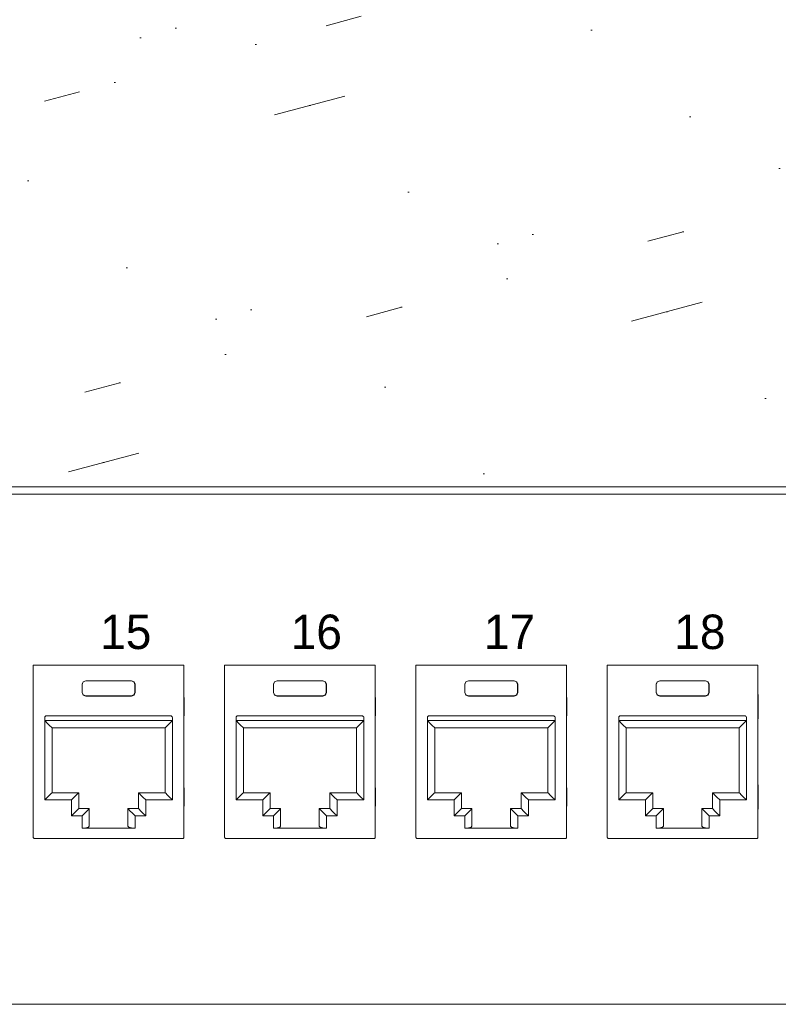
# Model space of a CAD drawing. Header units: millimetres. Extents: x 83969 to 164243, y -22860 to 4849.
# Tile 105 of 116: x 163451.98 to 163456.14, y -21354.98 to -21349.59. Entities that reach past the tile are written whole.
import ezdxf

# ---------------------------------------------------------------- set-up
doc = ezdxf.new("R2010")
doc.units = ezdxf.units.MM
doc.layers.get('0').update_dxf_attribs({"color": 251, "lineweight": 0})
doc.styles.add('_LANSTER_01', font='romans.shx')

# ---------------------------------------------------------------- blocks, each defined once
blk = doc.blocks.new('Panel modularny_24_port_1U')
at = {"color": 0}
for p, q in [((48.89499986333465, 4.445000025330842), (-1.366653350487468e-07, 4.445000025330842)), ((-6.493726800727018e-08, 5.612997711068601e-08), (48.89499993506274, 5.612997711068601e-08))]:
    blk.add_line(p, q, dxfattribs=at)
at = {"color": 0, "linetype": 'Continuous'}
for p, q in [((29.44902771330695, 2.956395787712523), (29.46793702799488, 2.956395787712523)), ((29.44902771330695, 2.956395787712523), (29.44902771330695, 1.455287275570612)), ((29.46793702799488, 2.956395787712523), (29.47107457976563, 2.956395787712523)), ((29.47107457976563, 2.956395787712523), (29.47843543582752, 2.956395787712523)), ((30.73157655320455, 2.956395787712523), (29.47843543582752, 2.956395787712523)), ((30.73893740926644, 2.956395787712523), (30.73157655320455, 2.956395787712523)), ((30.74207706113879, 2.956395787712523), (30.73893740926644, 2.956395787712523)), ((30.76098427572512, 2.956395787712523), (30.74207706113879, 2.956395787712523)), ((30.76098427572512, 2.956395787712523), (30.76098427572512, 1.455287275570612)), ((31.11590271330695, 2.956395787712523), (31.13481202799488, 2.956395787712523)), ((31.11590271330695, 2.956395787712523), (31.11590271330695, 1.455287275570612)), ((31.13481202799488, 2.956395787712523), (31.13794957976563, 2.956395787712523)), ((31.13794957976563, 2.956395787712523), (31.14531043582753, 2.956395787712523)), ((32.39845155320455, 2.956395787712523), (31.14531043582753, 2.956395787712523)), ((32.40581240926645, 2.956395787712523), (32.39845155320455, 2.956395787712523)), ((32.40895206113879, 2.956395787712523), (32.40581240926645, 2.956395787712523)), ((32.42785927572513, 2.956395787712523), (32.40895206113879, 2.956395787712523)), ((32.42785927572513, 2.956395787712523), (32.42785927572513, 1.455287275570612)), ((32.78277771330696, 2.956395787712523), (32.80168702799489, 2.956395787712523)), ((32.78277771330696, 2.956395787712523), (32.78277771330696, 1.455287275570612)), ((32.80168702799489, 2.956395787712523), (32.80482457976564, 2.956395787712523)), ((32.80482457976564, 2.956395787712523), (32.81218543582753, 2.956395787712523)), ((34.06532655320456, 2.956395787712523), (32.81218543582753, 2.956395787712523)), ((34.07268740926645, 2.956395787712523), (34.06532655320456, 2.956395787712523)), ((34.0758270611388, 2.956395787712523), (34.07268740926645, 2.956395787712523)), ((34.0947342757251, 2.956395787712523), (34.0758270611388, 2.956395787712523)), ((34.0947342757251, 2.956395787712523), (34.0947342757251, 1.455287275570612)), ((34.44965271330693, 2.956395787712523), (34.46856202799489, 2.956395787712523)), ((34.44965271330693, 2.956395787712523), (34.44965271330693, 1.455287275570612)), ((34.46856202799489, 2.956395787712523), (34.47169957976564, 2.956395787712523)), ((34.47169957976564, 2.956395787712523), (34.47906043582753, 2.956395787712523)), ((35.73220155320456, 2.956395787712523), (34.47906043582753, 2.956395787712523)), ((35.73956240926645, 2.956395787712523), (35.73220155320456, 2.956395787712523)), ((35.7427020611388, 2.956395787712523), (35.73956240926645, 2.956395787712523)), ((35.76160927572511, 2.956395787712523), (35.7427020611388, 2.956395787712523)), ((35.76160927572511, 2.956395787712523), (35.76160927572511, 1.455287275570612)), ((29.87399587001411, 2.788396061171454), (29.88321951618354, 2.810667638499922)), ((29.87399587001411, 2.716982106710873), (29.87399587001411, 2.788396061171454)), ((29.87546174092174, 2.786930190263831), (29.87399587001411, 2.788396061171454)), ((29.88468538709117, 2.809201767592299), (29.87546174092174, 2.786930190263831)), ((29.87546174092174, 2.718447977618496), (29.87546174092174, 2.786930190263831)), ((29.88321951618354, 2.810667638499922), (29.90549109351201, 2.819891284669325)), ((29.90695696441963, 2.818425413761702), (29.88468538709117, 2.809201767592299)), ((29.90549109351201, 2.819891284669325), (30.30452089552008, 2.819891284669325)), ((29.90549109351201, 2.819891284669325), (29.90695696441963, 2.818425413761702)), ((30.30305502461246, 2.818425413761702), (29.90695696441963, 2.818425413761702)), ((30.30452089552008, 2.819891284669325), (30.30305502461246, 2.818425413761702)), ((30.30305502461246, 2.818425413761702), (30.32532660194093, 2.809201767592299)), ((30.32679247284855, 2.810667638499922), (30.30452089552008, 2.819891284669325)), ((30.32532660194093, 2.809201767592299), (30.33455024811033, 2.786930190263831)), ((30.33601821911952, 2.788396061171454), (30.32679247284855, 2.810667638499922)), ((30.33455024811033, 2.786930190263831), (30.33601821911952, 2.788396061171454)), ((30.33455024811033, 2.718447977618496), (30.33455024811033, 2.786930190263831)), ((30.33601821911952, 2.716982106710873), (30.33601821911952, 2.788396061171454)), ((31.54087087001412, 2.788396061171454), (31.55009451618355, 2.810667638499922)), ((31.54087087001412, 2.716982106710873), (31.54087087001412, 2.788396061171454)), ((31.54233674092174, 2.786930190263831), (31.54087087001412, 2.788396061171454)), ((31.55156038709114, 2.809201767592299), (31.54233674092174, 2.786930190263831)), ((31.54233674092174, 2.718447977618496), (31.54233674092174, 2.786930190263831)), ((31.55009451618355, 2.810667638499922), (31.57236609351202, 2.819891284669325)), ((31.57383196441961, 2.818425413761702), (31.55156038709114, 2.809201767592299)), ((31.57236609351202, 2.819891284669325), (31.97139589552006, 2.819891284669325)), ((31.57236609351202, 2.819891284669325), (31.57383196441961, 2.818425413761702)), ((31.96993002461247, 2.818425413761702), (31.57383196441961, 2.818425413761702)), ((31.97139589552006, 2.819891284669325), (31.96993002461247, 2.818425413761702)), ((31.96993002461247, 2.818425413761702), (31.99220160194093, 2.809201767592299)), ((31.99366747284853, 2.810667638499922), (31.97139589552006, 2.819891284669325)), ((31.99220160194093, 2.809201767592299), (32.00142524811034, 2.786930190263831)), ((32.00289321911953, 2.788396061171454), (31.99366747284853, 2.810667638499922)), ((32.00142524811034, 2.786930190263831), (32.00289321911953, 2.788396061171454)), ((32.00142524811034, 2.718447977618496), (32.00142524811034, 2.786930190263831)), ((32.00289321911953, 2.716982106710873), (32.00289321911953, 2.788396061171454)), ((33.20774587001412, 2.788396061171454), (33.21696951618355, 2.810667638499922)), ((33.20774587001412, 2.716982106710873), (33.20774587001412, 2.788396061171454)), ((33.20921174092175, 2.786930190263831), (33.20774587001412, 2.788396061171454)), ((33.21843538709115, 2.809201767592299), (33.20921174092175, 2.786930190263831)), ((33.20921174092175, 2.718447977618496), (33.20921174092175, 2.786930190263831)), ((33.21696951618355, 2.810667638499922), (33.23924109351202, 2.819891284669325)), ((33.24070696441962, 2.818425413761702), (33.21843538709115, 2.809201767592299)), ((33.23924109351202, 2.819891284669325), (33.63827089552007, 2.819891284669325)), ((33.23924109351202, 2.819891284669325), (33.24070696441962, 2.818425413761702)), ((33.63680502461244, 2.818425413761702), (33.24070696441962, 2.818425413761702)), ((33.63827089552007, 2.819891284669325), (33.63680502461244, 2.818425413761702)), ((33.63680502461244, 2.818425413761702), (33.65907660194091, 2.809201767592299)), ((33.66054247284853, 2.810667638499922), (33.63827089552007, 2.819891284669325)), ((33.65907660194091, 2.809201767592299), (33.66830024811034, 2.786930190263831)), ((33.66976821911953, 2.788396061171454), (33.66054247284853, 2.810667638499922)), ((33.66830024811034, 2.786930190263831), (33.66976821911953, 2.788396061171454)), ((33.66830024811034, 2.718447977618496), (33.66830024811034, 2.786930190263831)), ((33.66976821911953, 2.716982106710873), (33.66976821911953, 2.788396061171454)), ((34.87462087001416, 2.788396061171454), (34.88384451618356, 2.810667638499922)), ((34.87462087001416, 2.716982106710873), (34.87462087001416, 2.788396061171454)), ((34.87608674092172, 2.786930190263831), (34.87462087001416, 2.788396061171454)), ((34.88531038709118, 2.809201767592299), (34.87608674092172, 2.786930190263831)), ((34.87608674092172, 2.718447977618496), (34.87608674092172, 2.786930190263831)), ((34.88384451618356, 2.810667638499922), (34.90611609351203, 2.819891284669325)), ((34.90758196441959, 2.818425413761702), (34.88531038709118, 2.809201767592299)), ((34.90611609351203, 2.819891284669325), (35.30514589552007, 2.819891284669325)), ((34.90611609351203, 2.819891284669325), (34.90758196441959, 2.818425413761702)), ((35.30368002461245, 2.818425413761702), (34.90758196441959, 2.818425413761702)), ((35.30514589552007, 2.819891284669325), (35.30368002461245, 2.818425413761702)), ((35.30368002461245, 2.818425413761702), (35.32595160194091, 2.809201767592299)), ((35.32741747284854, 2.810667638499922), (35.30514589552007, 2.819891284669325)), ((35.32595160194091, 2.809201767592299), (35.33517524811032, 2.786930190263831)), ((35.33664321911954, 2.788396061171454), (35.32741747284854, 2.810667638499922)), ((35.33517524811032, 2.786930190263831), (35.33664321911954, 2.788396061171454)), ((35.33517524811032, 2.718447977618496), (35.33517524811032, 2.786930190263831)), ((35.33664321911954, 2.716982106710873), (35.33664321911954, 2.788396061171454)), ((29.44836408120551, 2.690359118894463), (29.4481246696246, 2.662007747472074)), ((29.4481246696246, 2.662007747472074), (29.4481246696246, 2.525501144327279)), ((29.44902771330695, 2.712645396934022), (29.44836408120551, 2.690359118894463)), ((29.87546174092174, 2.718447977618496), (29.87399587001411, 2.716982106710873)), ((29.88321951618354, 2.694710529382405), (29.87399587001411, 2.716982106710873)), ((29.87546174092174, 2.718447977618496), (29.88468538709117, 2.69617640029)), ((29.90549109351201, 2.685484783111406), (29.88321951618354, 2.694710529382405)), ((29.88468538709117, 2.69617640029), (29.90695696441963, 2.686952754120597)), ((29.90695696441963, 2.686952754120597), (29.90549109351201, 2.685484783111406)), ((29.90549109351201, 2.685484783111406), (30.30452089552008, 2.685484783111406)), ((30.30305502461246, 2.686952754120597), (29.90695696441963, 2.686952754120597)), ((30.32532660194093, 2.69617640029), (30.30305502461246, 2.686952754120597)), ((30.30305502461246, 2.686952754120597), (30.30452089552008, 2.685484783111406)), ((30.30452089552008, 2.685484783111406), (30.32679247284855, 2.694710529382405)), ((30.33455024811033, 2.718447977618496), (30.32532660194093, 2.69617640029)), ((30.32679247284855, 2.694710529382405), (30.33601821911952, 2.716982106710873)), ((30.33455024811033, 2.718447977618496), (30.33601821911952, 2.716982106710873)), ((30.76164790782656, 2.690359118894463), (30.76098427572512, 2.712645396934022)), ((30.76188731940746, 2.662007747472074), (30.76164790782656, 2.690359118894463)), ((30.76188731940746, 2.662007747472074), (30.76188731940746, 2.525501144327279)), ((31.11523908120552, 2.690359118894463), (31.11499966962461, 2.662007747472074)), ((31.11499966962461, 2.662007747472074), (31.11499966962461, 2.525501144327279)), ((31.11590271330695, 2.712645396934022), (31.11523908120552, 2.690359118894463)), ((31.54233674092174, 2.718447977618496), (31.54087087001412, 2.716982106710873)), ((31.55009451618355, 2.694710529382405), (31.54087087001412, 2.716982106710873)), ((31.54233674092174, 2.718447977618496), (31.55156038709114, 2.69617640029)), ((31.57236609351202, 2.685484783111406), (31.55009451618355, 2.694710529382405)), ((31.55156038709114, 2.69617640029), (31.57383196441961, 2.686952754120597)), ((31.57383196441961, 2.686952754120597), (31.57236609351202, 2.685484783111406)), ((31.57236609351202, 2.685484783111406), (31.97139589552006, 2.685484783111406)), ((31.96993002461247, 2.686952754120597), (31.57383196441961, 2.686952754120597)), ((31.99220160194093, 2.69617640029), (31.96993002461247, 2.686952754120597)), ((31.96993002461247, 2.686952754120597), (31.97139589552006, 2.685484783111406)), ((31.97139589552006, 2.685484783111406), (31.99366747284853, 2.694710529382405)), ((32.00142524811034, 2.718447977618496), (31.99220160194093, 2.69617640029)), ((31.99366747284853, 2.694710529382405), (32.00289321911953, 2.716982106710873)), ((32.00142524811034, 2.718447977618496), (32.00289321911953, 2.716982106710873)), ((32.42852290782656, 2.690359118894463), (32.42785927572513, 2.712645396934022)), ((32.42876231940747, 2.662007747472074), (32.42852290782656, 2.690359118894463)), ((32.42876231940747, 2.662007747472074), (32.42876231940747, 2.525501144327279)), ((32.78211408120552, 2.690359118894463), (32.78187466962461, 2.662007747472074)), ((32.78187466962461, 2.662007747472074), (32.78187466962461, 2.525501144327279)), ((32.78277771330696, 2.712645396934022), (32.78211408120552, 2.690359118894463)), ((33.20921174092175, 2.718447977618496), (33.20774587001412, 2.716982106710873)), ((33.21696951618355, 2.694710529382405), (33.20774587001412, 2.716982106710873)), ((33.20921174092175, 2.718447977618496), (33.21843538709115, 2.69617640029)), ((33.23924109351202, 2.685484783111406), (33.21696951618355, 2.694710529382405)), ((33.21843538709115, 2.69617640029), (33.24070696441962, 2.686952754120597)), ((33.24070696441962, 2.686952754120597), (33.23924109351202, 2.685484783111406)), ((33.23924109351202, 2.685484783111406), (33.63827089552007, 2.685484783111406)), ((33.63680502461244, 2.686952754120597), (33.24070696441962, 2.686952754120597)), ((33.65907660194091, 2.69617640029), (33.63680502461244, 2.686952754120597)), ((33.63680502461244, 2.686952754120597), (33.63827089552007, 2.685484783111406)), ((33.63827089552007, 2.685484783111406), (33.66054247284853, 2.694710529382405)), ((33.66830024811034, 2.718447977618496), (33.65907660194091, 2.69617640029)), ((33.66054247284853, 2.694710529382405), (33.66976821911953, 2.716982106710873)), ((33.66830024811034, 2.718447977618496), (33.66976821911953, 2.716982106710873)), ((34.09539790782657, 2.690359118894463), (34.0947342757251, 2.712645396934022)), ((34.09563731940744, 2.662007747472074), (34.09539790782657, 2.690359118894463)), ((34.09563731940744, 2.662007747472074), (34.09563731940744, 2.525501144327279)), ((34.44898908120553, 2.690359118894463), (34.44874966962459, 2.662007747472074)), ((34.44874966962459, 2.662007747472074), (34.44874966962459, 2.525501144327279)), ((34.44965271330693, 2.712645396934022), (34.44898908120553, 2.690359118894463)), ((34.87608674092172, 2.718447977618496), (34.87462087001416, 2.716982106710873)), ((34.88384451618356, 2.694710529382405), (34.87462087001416, 2.716982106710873)), ((34.87608674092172, 2.718447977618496), (34.88531038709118, 2.69617640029)), ((34.90611609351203, 2.685484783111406), (34.88384451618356, 2.694710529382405)), ((34.88531038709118, 2.69617640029), (34.90758196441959, 2.686952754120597)), ((34.90758196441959, 2.686952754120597), (34.90611609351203, 2.685484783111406)), ((34.90611609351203, 2.685484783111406), (35.30514589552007, 2.685484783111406)), ((35.30368002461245, 2.686952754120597), (34.90758196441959, 2.686952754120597)), ((35.32595160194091, 2.69617640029), (35.30368002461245, 2.686952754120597)), ((35.30368002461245, 2.686952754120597), (35.30514589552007, 2.685484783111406)), ((35.30514589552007, 2.685484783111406), (35.32741747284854, 2.694710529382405)), ((35.33517524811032, 2.718447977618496), (35.32595160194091, 2.69617640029)), ((35.32741747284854, 2.694710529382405), (35.33664321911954, 2.716982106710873)), ((35.33517524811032, 2.718447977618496), (35.33664321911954, 2.716982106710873)), ((35.76227290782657, 2.690359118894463), (35.76160927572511, 2.712645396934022)), ((35.76251231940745, 2.662007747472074), (35.76227290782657, 2.690359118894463)), ((35.76251231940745, 2.662007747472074), (35.76251231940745, 2.525501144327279)), ((29.4481246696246, 2.525501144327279), (29.44836408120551, 2.497147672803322)), ((29.44836408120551, 2.497147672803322), (29.44902771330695, 2.47486349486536)), ((29.54848012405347, 2.497256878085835), (29.54848012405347, 2.472055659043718)), ((30.64473315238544, 2.514057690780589), (29.56528093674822, 2.514057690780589)), ((30.6615339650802, 2.497256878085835), (30.6615339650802, 2.472055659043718)), ((30.76098427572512, 2.47486349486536), (30.76164790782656, 2.497147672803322)), ((30.76164790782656, 2.497147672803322), (30.76188731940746, 2.525501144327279)), ((31.11499966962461, 2.525501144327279), (31.11523908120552, 2.497147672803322)), ((31.11523908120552, 2.497147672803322), (31.11590271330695, 2.47486349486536)), ((31.21535512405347, 2.497256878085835), (31.21535512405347, 2.472055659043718)), ((32.31160815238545, 2.514057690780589), (31.23215593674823, 2.514057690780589)), ((32.32840896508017, 2.497256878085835), (32.32840896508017, 2.472055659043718)), ((32.42785927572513, 2.47486349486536), (32.42852290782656, 2.497147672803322)), ((32.42852290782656, 2.497147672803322), (32.42876231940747, 2.525501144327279)), ((32.78187466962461, 2.525501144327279), (32.78211408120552, 2.497147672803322)), ((32.78211408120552, 2.497147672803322), (32.78277771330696, 2.47486349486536)), ((32.88223012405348, 2.497256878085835), (32.88223012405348, 2.472055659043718)), ((33.97848315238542, 2.514057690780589), (32.89903093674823, 2.514057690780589)), ((33.99528396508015, 2.497256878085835), (33.99528396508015, 2.472055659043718)), ((34.0947342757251, 2.47486349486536), (34.09539790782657, 2.497147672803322)), ((34.09539790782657, 2.497147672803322), (34.09563731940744, 2.525501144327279)), ((34.44874966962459, 2.525501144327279), (34.44898908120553, 2.497147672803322)), ((34.44898908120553, 2.497147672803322), (34.44965271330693, 2.47486349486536)), ((34.54910512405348, 2.497256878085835), (34.54910512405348, 2.472055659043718)), ((35.64535815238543, 2.514057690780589), (34.56590593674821, 2.514057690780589)), ((35.66215896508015, 2.497256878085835), (35.66215896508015, 2.472055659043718)), ((35.76160927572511, 2.47486349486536), (35.76227290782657, 2.497147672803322)), ((35.76227290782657, 2.497147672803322), (35.76251231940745, 2.525501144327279)), ((30.6615339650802, 2.472055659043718), (29.54848012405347, 2.472055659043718)), ((29.54953017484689, 2.472055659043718), (29.57363934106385, 2.447946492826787)), ((29.54953017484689, 1.781122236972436), (29.54953017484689, 2.472055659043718)), ((29.57363934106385, 2.447946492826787), (29.59407962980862, 2.427506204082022)), ((29.59407962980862, 2.427506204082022), (29.60773659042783, 2.413849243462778)), ((29.60773659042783, 2.413849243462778), (29.61253322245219, 2.409052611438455)), ((29.61253322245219, 2.409052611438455), (29.61253322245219, 1.844125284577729)), ((29.61253322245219, 2.409052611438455), (30.59748086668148, 2.409052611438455)), ((30.60227539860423, 2.413849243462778), (30.59748086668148, 2.409052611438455)), ((30.59748086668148, 2.409052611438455), (30.59748086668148, 1.844125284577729)), ((30.61593235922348, 2.427506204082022), (30.60227539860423, 2.413849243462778)), ((30.63637264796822, 2.447946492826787), (30.61593235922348, 2.427506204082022)), ((30.66048391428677, 2.472055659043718), (30.63637264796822, 2.447946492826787)), ((30.66048391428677, 1.781122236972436), (30.66048391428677, 2.472055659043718)), ((32.32840896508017, 2.472055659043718), (31.21535512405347, 2.472055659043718)), ((31.2164051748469, 2.472055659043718), (31.24051434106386, 2.447946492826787)), ((31.2164051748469, 1.781122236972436), (31.2164051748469, 2.472055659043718)), ((31.24051434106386, 2.447946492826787), (31.26095462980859, 2.427506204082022)), ((31.26095462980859, 2.427506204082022), (31.27461159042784, 2.413849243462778)), ((31.27461159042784, 2.413849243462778), (31.27940822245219, 2.409052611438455)), ((31.27940822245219, 2.409052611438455), (31.27940822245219, 1.844125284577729)), ((31.27940822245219, 2.409052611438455), (32.26435586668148, 2.409052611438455)), ((32.26915039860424, 2.413849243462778), (32.26435586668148, 2.409052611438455)), ((32.26435586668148, 2.409052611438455), (32.26435586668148, 1.844125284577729)), ((32.28280735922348, 2.427506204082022), (32.26915039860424, 2.413849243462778)), ((32.30324764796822, 2.447946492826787), (32.28280735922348, 2.427506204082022)), ((32.32735891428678, 2.472055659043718), (32.30324764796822, 2.447946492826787)), ((32.32735891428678, 1.781122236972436), (32.32735891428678, 2.472055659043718)), ((33.99528396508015, 2.472055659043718), (32.88223012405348, 2.472055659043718)), ((32.8832801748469, 2.472055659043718), (32.90738934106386, 2.447946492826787)), ((32.8832801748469, 1.781122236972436), (32.8832801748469, 2.472055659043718)), ((32.90738934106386, 2.447946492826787), (32.9278296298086, 2.427506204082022)), ((32.9278296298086, 2.427506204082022), (32.94148659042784, 2.413849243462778)), ((32.94148659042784, 2.413849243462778), (32.94628322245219, 2.409052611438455)), ((32.94628322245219, 2.409052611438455), (32.94628322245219, 1.844125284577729)), ((32.94628322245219, 2.409052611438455), (33.93123086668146, 2.409052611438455)), ((33.93602539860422, 2.413849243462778), (33.93123086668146, 2.409052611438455)), ((33.93123086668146, 2.409052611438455), (33.93123086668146, 1.844125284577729)), ((33.94968235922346, 2.427506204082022), (33.93602539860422, 2.413849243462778)), ((33.9701226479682, 2.447946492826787), (33.94968235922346, 2.427506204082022)), ((33.99423391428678, 2.472055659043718), (33.9701226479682, 2.447946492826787)), ((33.99423391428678, 1.781122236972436), (33.99423391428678, 2.472055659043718)), ((35.66215896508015, 2.472055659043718), (34.54910512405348, 2.472055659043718)), ((34.55015517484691, 2.472055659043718), (34.57426434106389, 2.447946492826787)), ((34.55015517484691, 1.781122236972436), (34.55015517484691, 2.472055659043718)), ((34.57426434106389, 2.447946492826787), (34.59470462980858, 2.427506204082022)), ((34.59470462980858, 2.427506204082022), (34.60836159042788, 2.413849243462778)), ((34.60836159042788, 2.413849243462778), (34.61315822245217, 2.409052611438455)), ((34.61315822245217, 2.409052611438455), (34.61315822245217, 1.844125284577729)), ((34.61315822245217, 2.409052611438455), (35.59810586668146, 2.409052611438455)), ((35.60290039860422, 2.413849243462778), (35.59810586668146, 2.409052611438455)), ((35.59810586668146, 2.409052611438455), (35.59810586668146, 1.844125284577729)), ((35.61655735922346, 2.427506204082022), (35.60290039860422, 2.413849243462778)), ((35.6369976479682, 2.447946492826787), (35.61655735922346, 2.427506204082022)), ((35.66110891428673, 2.472055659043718), (35.6369976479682, 2.447946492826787)), ((35.66110891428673, 1.781122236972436), (35.66110891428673, 2.472055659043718)), ((29.44836408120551, 1.903568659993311), (29.4481246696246, 1.875217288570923)), ((29.44902771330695, 1.925854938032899), (29.44836408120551, 1.903568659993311)), ((30.76164790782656, 1.903568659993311), (30.76098427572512, 1.925854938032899)), ((30.76188731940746, 1.875217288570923), (30.76164790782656, 1.903568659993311)), ((31.11523908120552, 1.903568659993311), (31.11499966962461, 1.875217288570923)), ((31.11590271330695, 1.925854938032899), (31.11523908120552, 1.903568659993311)), ((32.42852290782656, 1.903568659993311), (32.42785927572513, 1.925854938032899)), ((32.42876231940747, 1.875217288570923), (32.42852290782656, 1.903568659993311)), ((32.78211408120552, 1.903568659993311), (32.78187466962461, 1.875217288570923)), ((32.78277771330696, 1.925854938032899), (32.78211408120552, 1.903568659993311)), ((34.09539790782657, 1.903568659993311), (34.0947342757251, 1.925854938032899)), ((34.09563731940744, 1.875217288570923), (34.09539790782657, 1.903568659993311)), ((34.44898908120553, 1.903568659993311), (34.44874966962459, 1.875217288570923)), ((34.44965271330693, 1.925854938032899), (34.44898908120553, 1.903568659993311)), ((35.76227290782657, 1.903568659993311), (35.76160927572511, 1.925854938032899)), ((35.76251231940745, 1.875217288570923), (35.76227290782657, 1.903568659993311)), ((29.4481246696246, 1.875217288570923), (29.4481246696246, 1.738710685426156)), ((29.57363934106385, 1.805231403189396), (29.54953017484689, 1.781122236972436)), ((29.59407962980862, 1.825671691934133), (29.57363934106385, 1.805231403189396)), ((29.60773659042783, 1.839330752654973), (29.59407962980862, 1.825671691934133)), ((29.61253322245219, 1.844125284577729), (29.60773659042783, 1.839330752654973)), ((29.84459234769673, 1.844125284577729), (29.61253322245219, 1.844125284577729)), ((29.80570056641, 1.805231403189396), (29.78158930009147, 1.781122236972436)), ((29.82614085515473, 1.825671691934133), (29.80570056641, 1.805231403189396)), ((29.83979781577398, 1.839330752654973), (29.82614085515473, 1.825671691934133)), ((29.84459234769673, 1.844125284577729), (29.83979781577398, 1.839330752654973)), ((29.84459234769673, 1.705518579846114), (29.84459234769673, 1.844125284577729)), ((30.36541964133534, 1.705518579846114), (30.36541964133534, 1.844125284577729)), ((30.36541964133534, 1.844125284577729), (30.59748086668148, 1.844125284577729)), ((30.36541964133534, 1.844125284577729), (30.37021417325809, 1.839330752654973)), ((30.37021417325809, 1.839330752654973), (30.38387113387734, 1.825671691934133)), ((30.38387113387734, 1.825671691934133), (30.40431142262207, 1.805231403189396)), ((30.40431142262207, 1.805231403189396), (30.42842268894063, 1.781122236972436)), ((30.59748086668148, 1.844125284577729), (30.60227539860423, 1.839330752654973)), ((30.60227539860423, 1.839330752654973), (30.61593235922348, 1.825671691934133)), ((30.61593235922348, 1.825671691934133), (30.63637264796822, 1.805231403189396)), ((30.63637264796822, 1.805231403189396), (30.66048391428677, 1.781122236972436)), ((30.76188731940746, 1.875217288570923), (30.76188731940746, 1.738710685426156)), ((31.11499966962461, 1.875217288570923), (31.11499966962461, 1.738710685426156)), ((31.24051434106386, 1.805231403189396), (31.2164051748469, 1.781122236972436)), ((31.26095462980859, 1.825671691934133), (31.24051434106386, 1.805231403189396)), ((31.27461159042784, 1.839330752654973), (31.26095462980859, 1.825671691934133)), ((31.27940822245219, 1.844125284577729), (31.27461159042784, 1.839330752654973)), ((31.51146734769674, 1.844125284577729), (31.27940822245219, 1.844125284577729)), ((31.47257556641, 1.805231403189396), (31.44846430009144, 1.781122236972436)), ((31.49301585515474, 1.825671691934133), (31.47257556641, 1.805231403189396)), ((31.50667281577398, 1.839330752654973), (31.49301585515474, 1.825671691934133)), ((31.51146734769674, 1.844125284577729), (31.50667281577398, 1.839330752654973)), ((31.51146734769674, 1.705518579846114), (31.51146734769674, 1.844125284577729)), ((32.03229464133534, 1.705518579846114), (32.03229464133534, 1.844125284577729)), ((32.03229464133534, 1.844125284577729), (32.26435586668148, 1.844125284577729)), ((32.03229464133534, 1.844125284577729), (32.0370891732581, 1.839330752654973)), ((32.0370891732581, 1.839330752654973), (32.05074613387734, 1.825671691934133)), ((32.05074613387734, 1.825671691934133), (32.07118642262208, 1.805231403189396)), ((32.07118642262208, 1.805231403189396), (32.09529768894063, 1.781122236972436)), ((32.26435586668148, 1.844125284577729), (32.26915039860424, 1.839330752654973)), ((32.26915039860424, 1.839330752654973), (32.28280735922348, 1.825671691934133)), ((32.28280735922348, 1.825671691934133), (32.30324764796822, 1.805231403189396)), ((32.30324764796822, 1.805231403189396), (32.32735891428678, 1.781122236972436)), ((32.42876231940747, 1.875217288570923), (32.42876231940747, 1.738710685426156)), ((32.78187466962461, 1.875217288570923), (32.78187466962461, 1.738710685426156)), ((32.90738934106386, 1.805231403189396), (32.8832801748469, 1.781122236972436)), ((32.9278296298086, 1.825671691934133), (32.90738934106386, 1.805231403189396)), ((32.94148659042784, 1.839330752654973), (32.9278296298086, 1.825671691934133)), ((32.94628322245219, 1.844125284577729), (32.94148659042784, 1.839330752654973)), ((33.17834234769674, 1.844125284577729), (32.94628322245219, 1.844125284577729)), ((33.13945056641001, 1.805231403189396), (33.11533930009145, 1.781122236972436)), ((33.15989085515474, 1.825671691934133), (33.13945056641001, 1.805231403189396)), ((33.17354781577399, 1.839330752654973), (33.15989085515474, 1.825671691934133)), ((33.17834234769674, 1.844125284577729), (33.17354781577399, 1.839330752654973)), ((33.17834234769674, 1.705518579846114), (33.17834234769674, 1.844125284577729)), ((33.69916964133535, 1.705518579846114), (33.69916964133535, 1.844125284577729)), ((33.69916964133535, 1.844125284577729), (33.93123086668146, 1.844125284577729)), ((33.69916964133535, 1.844125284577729), (33.7039641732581, 1.839330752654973)), ((33.7039641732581, 1.839330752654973), (33.71762113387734, 1.825671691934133)), ((33.71762113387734, 1.825671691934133), (33.73806142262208, 1.805231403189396)), ((33.73806142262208, 1.805231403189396), (33.76217268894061, 1.781122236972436)), ((33.93123086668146, 1.844125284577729), (33.93602539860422, 1.839330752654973)), ((33.93602539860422, 1.839330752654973), (33.94968235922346, 1.825671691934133)), ((33.94968235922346, 1.825671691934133), (33.9701226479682, 1.805231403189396)), ((33.9701226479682, 1.805231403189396), (33.99423391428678, 1.781122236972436)), ((34.09563731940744, 1.875217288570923), (34.09563731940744, 1.738710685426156)), ((34.44874966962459, 1.875217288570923), (34.44874966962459, 1.738710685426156)), ((34.57426434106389, 1.805231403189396), (34.55015517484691, 1.781122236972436)), ((34.59470462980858, 1.825671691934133), (34.57426434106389, 1.805231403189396)), ((34.60836159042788, 1.839330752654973), (34.59470462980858, 1.825671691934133)), ((34.61315822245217, 1.844125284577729), (34.60836159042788, 1.839330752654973)), ((34.84521734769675, 1.844125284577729), (34.61315822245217, 1.844125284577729)), ((34.80632556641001, 1.805231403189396), (34.78221430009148, 1.781122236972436)), ((34.82676585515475, 1.825671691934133), (34.80632556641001, 1.805231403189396)), ((34.84042281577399, 1.839330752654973), (34.82676585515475, 1.825671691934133)), ((34.84521734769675, 1.844125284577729), (34.84042281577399, 1.839330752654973)), ((34.84521734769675, 1.705518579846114), (34.84521734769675, 1.844125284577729)), ((35.36604464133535, 1.705518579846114), (35.36604464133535, 1.844125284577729)), ((35.36604464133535, 1.844125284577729), (35.59810586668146, 1.844125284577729)), ((35.36604464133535, 1.844125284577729), (35.3708391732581, 1.839330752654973)), ((35.3708391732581, 1.839330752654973), (35.38449613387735, 1.825671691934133)), ((35.38449613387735, 1.825671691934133), (35.40493642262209, 1.805231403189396)), ((35.40493642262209, 1.805231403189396), (35.42904768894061, 1.781122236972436)), ((35.59810586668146, 1.844125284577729), (35.60290039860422, 1.839330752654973)), ((35.60290039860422, 1.839330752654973), (35.61655735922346, 1.825671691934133)), ((35.61655735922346, 1.825671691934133), (35.6369976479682, 1.805231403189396)), ((35.6369976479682, 1.805231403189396), (35.66110891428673, 1.781122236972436)), ((35.76251231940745, 1.875217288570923), (35.76251231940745, 1.738710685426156)), ((29.4481246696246, 1.738710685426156), (29.44836408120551, 1.710359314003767)), ((29.54953017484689, 1.781122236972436), (29.78158930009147, 1.781122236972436)), ((29.78158930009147, 1.781122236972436), (29.78158930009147, 1.642515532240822)), ((30.66048391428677, 1.781122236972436), (30.42842268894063, 1.781122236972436)), ((30.42842268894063, 1.781122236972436), (30.42842268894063, 1.642515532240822)), ((30.76164790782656, 1.710359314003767), (30.76188731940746, 1.738710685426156)), ((31.11499966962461, 1.738710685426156), (31.11523908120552, 1.710359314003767)), ((31.2164051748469, 1.781122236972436), (31.44846430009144, 1.781122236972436)), ((31.44846430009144, 1.781122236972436), (31.44846430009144, 1.642515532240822)), ((32.32735891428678, 1.781122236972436), (32.09529768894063, 1.781122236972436)), ((32.09529768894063, 1.781122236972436), (32.09529768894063, 1.642515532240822)), ((32.42852290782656, 1.710359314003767), (32.42876231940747, 1.738710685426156)), ((32.78187466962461, 1.738710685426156), (32.78211408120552, 1.710359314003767)), ((32.8832801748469, 1.781122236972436), (33.11533930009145, 1.781122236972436)), ((33.11533930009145, 1.781122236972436), (33.11533930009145, 1.642515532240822)), ((33.99423391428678, 1.781122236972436), (33.76217268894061, 1.781122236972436)), ((33.76217268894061, 1.781122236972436), (33.76217268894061, 1.642515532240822)), ((34.09539790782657, 1.710359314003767), (34.09563731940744, 1.738710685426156)), ((34.44874966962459, 1.738710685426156), (34.44898908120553, 1.710359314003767)), ((34.55015517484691, 1.781122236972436), (34.78221430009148, 1.781122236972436)), ((34.78221430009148, 1.781122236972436), (34.78221430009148, 1.642515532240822)), ((35.66110891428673, 1.781122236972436), (35.42904768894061, 1.781122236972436)), ((35.42904768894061, 1.781122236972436), (35.42904768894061, 1.642515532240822)), ((35.76227290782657, 1.710359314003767), (35.76251231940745, 1.738710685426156)), ((29.44836408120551, 1.710359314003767), (29.44902771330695, 1.68807303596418)), ((29.78158930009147, 1.642515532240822), (29.80570056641, 1.666624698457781)), ((29.78158930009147, 1.642515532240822), (29.87399587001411, 1.642515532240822)), ((29.80570056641, 1.666624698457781), (29.82614085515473, 1.687064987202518)), ((29.82614085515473, 1.687064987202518), (29.83979781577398, 1.700724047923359)), ((29.83979781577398, 1.700724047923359), (29.84459234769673, 1.705518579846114)), ((29.93699891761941, 1.705518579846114), (29.84459234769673, 1.705518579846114)), ((29.87399587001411, 1.642515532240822), (29.89810503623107, 1.666624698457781)), ((29.87399587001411, 1.534866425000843), (29.87399587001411, 1.642515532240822)), ((29.89810503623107, 1.666624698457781), (29.91854532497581, 1.687064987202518)), ((29.91854532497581, 1.687064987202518), (29.93220228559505, 1.700724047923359)), ((29.93220228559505, 1.700724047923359), (29.93699891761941, 1.705518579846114)), ((29.93699891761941, 1.705518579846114), (29.93699891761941, 1.551749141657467)), ((30.27301307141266, 1.705518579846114), (30.36541964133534, 1.705518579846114)), ((30.27301307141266, 1.705518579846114), (30.27301307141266, 1.551749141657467)), ((30.27780970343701, 1.700724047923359), (30.27301307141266, 1.705518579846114)), ((30.29146666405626, 1.687064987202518), (30.27780970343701, 1.700724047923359)), ((30.311906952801, 1.666624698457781), (30.29146666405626, 1.687064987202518)), ((30.33601821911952, 1.642515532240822), (30.311906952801, 1.666624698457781)), ((30.42842268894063, 1.642515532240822), (30.33601821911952, 1.642515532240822)), ((30.33601821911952, 1.534866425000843), (30.33601821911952, 1.642515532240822)), ((30.37021417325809, 1.700724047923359), (30.36541964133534, 1.705518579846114)), ((30.38387113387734, 1.687064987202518), (30.37021417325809, 1.700724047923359)), ((30.40431142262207, 1.666624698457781), (30.38387113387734, 1.687064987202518)), ((30.42842268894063, 1.642515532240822), (30.40431142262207, 1.666624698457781)), ((30.76098427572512, 1.68807303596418), (30.76164790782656, 1.710359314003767)), ((31.11523908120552, 1.710359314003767), (31.11590271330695, 1.68807303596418)), ((31.44846430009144, 1.642515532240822), (31.47257556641, 1.666624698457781)), ((31.44846430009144, 1.642515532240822), (31.54087087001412, 1.642515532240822)), ((31.47257556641, 1.666624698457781), (31.49301585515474, 1.687064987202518)), ((31.49301585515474, 1.687064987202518), (31.50667281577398, 1.700724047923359)), ((31.50667281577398, 1.700724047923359), (31.51146734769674, 1.705518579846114)), ((31.60387391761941, 1.705518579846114), (31.51146734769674, 1.705518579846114)), ((31.54087087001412, 1.642515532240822), (31.56498003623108, 1.666624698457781)), ((31.54087087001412, 1.534866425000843), (31.54087087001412, 1.642515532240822)), ((31.56498003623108, 1.666624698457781), (31.58542032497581, 1.687064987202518)), ((31.58542032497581, 1.687064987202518), (31.59907728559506, 1.700724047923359)), ((31.59907728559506, 1.700724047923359), (31.60387391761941, 1.705518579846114)), ((31.60387391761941, 1.705518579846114), (31.60387391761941, 1.551749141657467)), ((31.93988807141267, 1.705518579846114), (32.03229464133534, 1.705518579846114)), ((31.93988807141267, 1.705518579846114), (31.93988807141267, 1.551749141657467)), ((31.94468470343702, 1.700724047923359), (31.93988807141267, 1.705518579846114)), ((31.95834166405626, 1.687064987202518), (31.94468470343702, 1.700724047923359)), ((31.978781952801, 1.666624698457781), (31.95834166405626, 1.687064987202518)), ((32.00289321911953, 1.642515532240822), (31.978781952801, 1.666624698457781)), ((32.09529768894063, 1.642515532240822), (32.00289321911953, 1.642515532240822)), ((32.00289321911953, 1.534866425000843), (32.00289321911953, 1.642515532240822)), ((32.0370891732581, 1.700724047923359), (32.03229464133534, 1.705518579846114)), ((32.05074613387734, 1.687064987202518), (32.0370891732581, 1.700724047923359)), ((32.07118642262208, 1.666624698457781), (32.05074613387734, 1.687064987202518)), ((32.09529768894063, 1.642515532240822), (32.07118642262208, 1.666624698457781)), ((32.42785927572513, 1.68807303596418), (32.42852290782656, 1.710359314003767)), ((32.78211408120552, 1.710359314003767), (32.78277771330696, 1.68807303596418)), ((33.11533930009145, 1.642515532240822), (33.13945056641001, 1.666624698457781)), ((33.11533930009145, 1.642515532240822), (33.20774587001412, 1.642515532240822)), ((33.13945056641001, 1.666624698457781), (33.15989085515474, 1.687064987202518)), ((33.15989085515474, 1.687064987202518), (33.17354781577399, 1.700724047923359)), ((33.17354781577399, 1.700724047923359), (33.17834234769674, 1.705518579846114)), ((33.27074891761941, 1.705518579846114), (33.17834234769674, 1.705518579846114)), ((33.20774587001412, 1.642515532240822), (33.23185503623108, 1.666624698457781)), ((33.20774587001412, 1.534866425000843), (33.20774587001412, 1.642515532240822)), ((33.23185503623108, 1.666624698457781), (33.25229532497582, 1.687064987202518)), ((33.25229532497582, 1.687064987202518), (33.26595228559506, 1.700724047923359)), ((33.26595228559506, 1.700724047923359), (33.27074891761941, 1.705518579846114)), ((33.27074891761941, 1.705518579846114), (33.27074891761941, 1.551749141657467)), ((33.60676307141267, 1.705518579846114), (33.69916964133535, 1.705518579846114)), ((33.60676307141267, 1.705518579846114), (33.60676307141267, 1.551749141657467)), ((33.61155970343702, 1.700724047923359), (33.60676307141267, 1.705518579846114)), ((33.62521666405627, 1.687064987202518), (33.61155970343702, 1.700724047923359)), ((33.645656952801, 1.666624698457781), (33.62521666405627, 1.687064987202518)), ((33.66976821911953, 1.642515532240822), (33.645656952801, 1.666624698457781)), ((33.76217268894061, 1.642515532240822), (33.66976821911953, 1.642515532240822)), ((33.66976821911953, 1.534866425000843), (33.66976821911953, 1.642515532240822)), ((33.7039641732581, 1.700724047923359), (33.69916964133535, 1.705518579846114)), ((33.71762113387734, 1.687064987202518), (33.7039641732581, 1.700724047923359)), ((33.73806142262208, 1.666624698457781), (33.71762113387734, 1.687064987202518)), ((33.76217268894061, 1.642515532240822), (33.73806142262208, 1.666624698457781)), ((34.0947342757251, 1.68807303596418), (34.09539790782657, 1.710359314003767)), ((34.44898908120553, 1.710359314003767), (34.44965271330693, 1.68807303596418)), ((34.78221430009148, 1.642515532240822), (34.80632556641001, 1.666624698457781)), ((34.78221430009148, 1.642515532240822), (34.87462087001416, 1.642515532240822)), ((34.80632556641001, 1.666624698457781), (34.82676585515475, 1.687064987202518)), ((34.82676585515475, 1.687064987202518), (34.84042281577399, 1.700724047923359)), ((34.84042281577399, 1.700724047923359), (34.84521734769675, 1.705518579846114)), ((34.93762391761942, 1.705518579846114), (34.84521734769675, 1.705518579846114)), ((34.87462087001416, 1.642515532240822), (34.89873003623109, 1.666624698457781)), ((34.87462087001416, 1.534866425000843), (34.87462087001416, 1.642515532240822)), ((34.89873003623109, 1.666624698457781), (34.91917032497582, 1.687064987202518)), ((34.91917032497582, 1.687064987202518), (34.93282728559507, 1.700724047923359)), ((34.93282728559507, 1.700724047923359), (34.93762391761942, 1.705518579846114)), ((34.93762391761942, 1.705518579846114), (34.93762391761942, 1.551749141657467)), ((35.27363807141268, 1.705518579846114), (35.36604464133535, 1.705518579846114)), ((35.27363807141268, 1.705518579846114), (35.27363807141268, 1.551749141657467)), ((35.27843470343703, 1.700724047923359), (35.27363807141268, 1.705518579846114)), ((35.29209166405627, 1.687064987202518), (35.27843470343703, 1.700724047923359)), ((35.31253195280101, 1.666624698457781), (35.29209166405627, 1.687064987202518)), ((35.33664321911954, 1.642515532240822), (35.31253195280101, 1.666624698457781)), ((35.42904768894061, 1.642515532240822), (35.33664321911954, 1.642515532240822)), ((35.33664321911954, 1.534866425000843), (35.33664321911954, 1.642515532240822)), ((35.3708391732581, 1.700724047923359), (35.36604464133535, 1.705518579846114)), ((35.38449613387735, 1.687064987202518), (35.3708391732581, 1.700724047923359)), ((35.40493642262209, 1.666624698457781), (35.38449613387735, 1.687064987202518)), ((35.42904768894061, 1.642515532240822), (35.40493642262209, 1.666624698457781)), ((35.76160927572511, 1.68807303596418), (35.76227290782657, 1.710359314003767)), ((29.93699891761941, 1.551749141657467), (29.92855650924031, 1.543306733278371)), ((30.27301307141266, 1.551749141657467), (30.28145547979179, 1.543306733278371)), ((31.60387391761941, 1.551749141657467), (31.59543150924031, 1.543306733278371)), ((31.93988807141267, 1.551749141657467), (31.94833047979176, 1.543306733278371)), ((33.27074891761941, 1.551749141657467), (33.26230650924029, 1.543306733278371)), ((33.60676307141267, 1.551749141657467), (33.61520547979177, 1.543306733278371)), ((34.93762391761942, 1.551749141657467), (34.92918150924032, 1.543306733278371)), ((35.27363807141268, 1.551749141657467), (35.28208047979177, 1.543306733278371)), ((29.90549529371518, 1.537128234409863), (29.87399587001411, 1.534866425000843)), ((30.33601821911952, 1.534866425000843), (29.87399587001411, 1.534866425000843)), ((29.92855650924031, 1.543306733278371), (29.90549529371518, 1.537128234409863)), ((30.28145547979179, 1.543306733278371), (30.30451669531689, 1.537128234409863)), ((30.30451669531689, 1.537128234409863), (30.33601821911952, 1.534866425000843)), ((31.57237029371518, 1.537128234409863), (31.54087087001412, 1.534866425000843)), ((32.00289321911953, 1.534866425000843), (31.54087087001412, 1.534866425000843)), ((31.59543150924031, 1.543306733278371), (31.57237029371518, 1.537128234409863)), ((31.94833047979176, 1.543306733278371), (31.9713916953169, 1.537128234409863)), ((31.9713916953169, 1.537128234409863), (32.00289321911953, 1.534866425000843)), ((33.23924529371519, 1.537128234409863), (33.20774587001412, 1.534866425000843)), ((33.66976821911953, 1.534866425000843), (33.20774587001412, 1.534866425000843)), ((33.26230650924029, 1.543306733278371), (33.23924529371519, 1.537128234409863)), ((33.61520547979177, 1.543306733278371), (33.6382666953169, 1.537128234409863)), ((33.6382666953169, 1.537128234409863), (33.66976821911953, 1.534866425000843)), ((34.90612029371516, 1.537128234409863), (34.87462087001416, 1.534866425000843)), ((35.33664321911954, 1.534866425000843), (34.87462087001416, 1.534866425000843)), ((34.92918150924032, 1.543306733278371), (34.90612029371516, 1.537128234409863)), ((35.28208047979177, 1.543306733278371), (35.30514169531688, 1.537128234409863)), ((35.30514169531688, 1.537128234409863), (35.33664321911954, 1.534866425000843)), ((29.44902771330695, 1.455125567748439), (29.44902771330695, 1.455287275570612)), ((29.44902771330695, 1.455125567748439), (29.4490361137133, 1.454804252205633)), ((29.4490361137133, 1.454804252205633), (29.44909071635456, 1.454050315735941)), ((29.44909071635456, 1.454050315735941), (29.44929862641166, 1.452792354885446)), ((29.44929862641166, 1.452792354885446), (29.45065109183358, 1.449530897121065)), ((29.45065109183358, 1.449530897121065), (29.45299270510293, 1.446912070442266)), ((29.45299270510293, 1.446912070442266), (29.45606305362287, 1.445213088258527)), ((29.45606305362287, 1.445213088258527), (29.45952612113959, 1.4446250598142)), ((29.45952822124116, 1.4446250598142), (29.45952612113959, 1.4446250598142)), ((29.45952822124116, 1.4446250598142), (30.75048376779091, 1.4446250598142)), ((30.75048376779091, 1.4446250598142), (30.75048586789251, 1.4446250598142)), ((30.7539489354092, 1.445213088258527), (30.75048586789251, 1.4446250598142)), ((30.75701928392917, 1.446912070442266), (30.7539489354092, 1.445213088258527)), ((30.75936089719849, 1.449530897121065), (30.75701928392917, 1.446912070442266)), ((30.76071336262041, 1.452792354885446), (30.75936089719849, 1.449530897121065)), ((30.76092127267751, 1.454050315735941), (30.76071336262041, 1.452792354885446)), ((30.76097587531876, 1.454804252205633), (30.76092127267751, 1.454050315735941)), ((30.76098427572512, 1.455125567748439), (30.76097587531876, 1.454804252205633)), ((30.76098427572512, 1.455125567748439), (30.76098427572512, 1.455287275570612)), ((31.11590271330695, 1.455125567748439), (31.11590271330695, 1.455287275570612)), ((31.11590271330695, 1.455125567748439), (31.11591111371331, 1.454804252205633)), ((31.11591111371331, 1.454804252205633), (31.11596571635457, 1.454050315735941)), ((31.11596571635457, 1.454050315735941), (31.11617362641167, 1.452792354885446)), ((31.11617362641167, 1.452792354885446), (31.11752609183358, 1.449530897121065)), ((31.11752609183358, 1.449530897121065), (31.11986770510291, 1.446912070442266)), ((31.11986770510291, 1.446912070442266), (31.12293805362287, 1.445213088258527)), ((31.12293805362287, 1.445213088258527), (31.12640112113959, 1.4446250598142)), ((31.12640322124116, 1.4446250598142), (31.12640112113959, 1.4446250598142)), ((31.12640322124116, 1.4446250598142), (32.41735876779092, 1.4446250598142)), ((32.41735876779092, 1.4446250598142), (32.41736086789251, 1.4446250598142)), ((32.4208239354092, 1.445213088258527), (32.41736086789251, 1.4446250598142)), ((32.42389428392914, 1.446912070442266), (32.4208239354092, 1.445213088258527)), ((32.4262358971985, 1.449530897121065), (32.42389428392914, 1.446912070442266)), ((32.42758836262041, 1.452792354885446), (32.4262358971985, 1.449530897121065)), ((32.42779627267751, 1.454050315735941), (32.42758836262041, 1.452792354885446)), ((32.42785087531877, 1.454804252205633), (32.42779627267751, 1.454050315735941)), ((32.42785927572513, 1.455125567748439), (32.42785087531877, 1.454804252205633)), ((32.42785927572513, 1.455125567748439), (32.42785927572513, 1.455287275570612)), ((32.78277771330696, 1.455125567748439), (32.78277771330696, 1.455287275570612)), ((32.78277771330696, 1.455125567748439), (32.78278611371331, 1.454804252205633)), ((32.78278611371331, 1.454804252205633), (32.78284071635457, 1.454050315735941)), ((32.78284071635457, 1.454050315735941), (32.78304862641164, 1.452792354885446)), ((32.78304862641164, 1.452792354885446), (32.78440109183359, 1.449530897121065)), ((32.78440109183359, 1.449530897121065), (32.78674270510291, 1.446912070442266)), ((32.78674270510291, 1.446912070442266), (32.78981305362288, 1.445213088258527)), ((32.78981305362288, 1.445213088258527), (32.79327612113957, 1.4446250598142)), ((32.79327822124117, 1.4446250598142), (32.79327612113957, 1.4446250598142)), ((32.79327822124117, 1.4446250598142), (34.08423376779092, 1.4446250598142)), ((34.08423376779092, 1.4446250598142), (34.08423586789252, 1.4446250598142)), ((34.08769893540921, 1.445213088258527), (34.08423586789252, 1.4446250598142)), ((34.09076928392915, 1.446912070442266), (34.08769893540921, 1.445213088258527)), ((34.09311089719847, 1.449530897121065), (34.09076928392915, 1.446912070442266)), ((34.09446336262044, 1.452792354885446), (34.09311089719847, 1.449530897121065)), ((34.09467127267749, 1.454050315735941), (34.09446336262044, 1.452792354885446)), ((34.09472587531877, 1.454804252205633), (34.09467127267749, 1.454050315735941)), ((34.0947342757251, 1.455125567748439), (34.09472587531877, 1.454804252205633)), ((34.0947342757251, 1.455125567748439), (34.0947342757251, 1.455287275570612)), ((34.44965271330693, 1.455125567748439), (34.44965271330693, 1.455287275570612)), ((34.44965271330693, 1.455125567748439), (34.44966111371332, 1.454804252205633)), ((34.44966111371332, 1.454804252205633), (34.44971571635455, 1.454050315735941)), ((34.44971571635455, 1.454050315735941), (34.44992362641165, 1.452792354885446)), ((34.44992362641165, 1.452792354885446), (34.45127609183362, 1.449530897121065)), ((34.45127609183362, 1.449530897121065), (34.45361770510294, 1.446912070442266)), ((34.45361770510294, 1.446912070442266), (34.45668805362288, 1.445213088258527)), ((34.45668805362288, 1.445213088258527), (34.46015112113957, 1.4446250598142)), ((34.46015322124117, 1.4446250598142), (34.46015112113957, 1.4446250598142)), ((34.46015322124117, 1.4446250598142), (35.75110876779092, 1.4446250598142)), ((35.75110876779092, 1.4446250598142), (35.75111086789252, 1.4446250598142)), ((35.75457393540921, 1.445213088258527), (35.75111086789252, 1.4446250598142)), ((35.75764428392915, 1.446912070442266), (35.75457393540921, 1.445213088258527)), ((35.75998589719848, 1.449530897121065), (35.75764428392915, 1.446912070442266)), ((35.76133836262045, 1.452792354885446), (35.75998589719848, 1.449530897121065)), ((35.76154627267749, 1.454050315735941), (35.76133836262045, 1.452792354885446)), ((35.76160087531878, 1.454804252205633), (35.76154627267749, 1.454050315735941)), ((35.76160927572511, 1.455125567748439), (35.76160087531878, 1.454804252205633)), ((35.76160927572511, 1.455125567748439), (35.76160927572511, 1.455287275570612))]:
    blk.add_line(p, q, dxfattribs=at)
for centre, start, end in [((29.56528093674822, 2.497256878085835), 90, 180), ((30.64473315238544, 2.497256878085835), 0, 90), ((31.23215593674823, 2.497256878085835), 90, 180), ((32.31160815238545, 2.497256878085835), 0, 90), ((32.89903093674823, 2.497256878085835), 90, 180), ((33.97848315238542, 2.497256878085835), 0, 90), ((34.56590593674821, 2.497256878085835), 90, 180), ((35.64535815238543, 2.497256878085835), 0, 90)]:
    blk.add_arc(centre, 0.01680081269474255, start, end, dxfattribs=at)
at = {"color": 0, "char_height": 0.3, "attachment_point": 1, "style": '_LANSTER_01'}
for s, insert in [('\\A1;{\\fHP Simplified|b0|i0|c238|p34;15}', (30.03133431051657, 3.395864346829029)), ('\\A1;{\\fHP Simplified|b0|i0|c238|p34;16}', (31.69171546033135, 3.39586430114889)), ('\\A1;{\\fHP Simplified|b0|i0|c238|p34;17}', (33.37417506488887, 3.39586430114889)), ('\\A1;{\\fHP Simplified|b0|i0|c238|p34;18}', (35.03282516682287, 3.39586430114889))]:
    blk.add_mtext_dynamic_manual_height_columns(s, width=0.4660491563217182, gutter_width=6, heights=[0], dxfattribs=dict(at, insert=insert))
blk = doc.blocks.new('Panel zaślepiający 2U')
h = blk.add_hatch()
h.set_pattern_fill('GROUT', color=256, scale=0.25, angle=15, style=0)
h.set_pattern_definition([(15, (-221.187624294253, -203.5279369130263), (-0.3507189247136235, 2.535626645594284), [0.3175, -2.2225]), (15, (-221.1274679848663, -202.5257175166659), (-0.6574003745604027, 2.453451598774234), [0, -2.54]), (15, (-221.8009871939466, -203.6922870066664), (0.2626439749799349, 2.699976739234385), [0, -2.54]), (15, (-222.2940374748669, -201.8521983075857), (1.796051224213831, 3.110851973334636), [0.635, -4.445]), (15, (-220.0430735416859, -202.8925552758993), (-0.6574003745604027, 2.453451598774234), [0, -2.54]), (15, (-220.5742613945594, -203.3635868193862), (-0.04403747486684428, 2.617801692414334), [0, -2.54]), (15, (-220.3497549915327, -202.9747303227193), (-0.6574003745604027, 2.453451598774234), [0, -2.54]), (15, (-221.9873560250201, -201.7700232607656), (-0.6574003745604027, 2.453451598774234), [0, -2.54])])
h.paths.add_polyline_path([(46.67249973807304, 6.476403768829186e-08), (48.89499973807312, 6.476403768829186e-08), (48.89499973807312, 4.445000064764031), (48.89500005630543, 8.889999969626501), (46.67250005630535, 8.889999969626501), (46.67250005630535, 8.578849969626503, -0.9999999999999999), (46.36135005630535, 8.578849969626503), (46.36135005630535, 8.802988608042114), (2.533650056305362, 8.802988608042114), (2.533650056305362, 8.578849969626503, -0.9999999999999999), (2.222500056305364, 8.578849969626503), (2.222500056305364, 8.889999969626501), (5.630533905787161e-08, 8.889999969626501), (5.630533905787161e-08, 4.444999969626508), (-2.619269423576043e-07, 6.476403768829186e-08), (2.222499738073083, 6.476403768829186e-08), (2.222499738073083, 0.3111500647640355, -0.9999999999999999), (2.53364973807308, 0.3111500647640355), (2.53364973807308, 0.03924461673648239), (46.36134973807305, 0.03924461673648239), (46.36134973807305, 0.3111500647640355, -0.9999999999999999), (46.67249973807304, 0.3111500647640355)])
blk.add_line((46.36134973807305, 0.03924461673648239), (2.53364973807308, 0.03924461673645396))

msp = doc.modelspace()

# ---------------------------------------------------------------- block references
for name, p, xscale, yscale, zscale in [('Panel zaślepiający 2U', (163433.5187035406, -21352.17092112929), 0.6288110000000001, 0.6288110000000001, 0.6288110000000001), ('Panel modularny_24_port_1U', (163433.5389661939, -21354.98103701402), 0.6288112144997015, 0.6288112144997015, 0.6288112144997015)]:
    msp.add_blockref(name, p, dxfattribs=dict(xscale=xscale, yscale=yscale, zscale=zscale))

doc.saveas('drawing.dxf')
